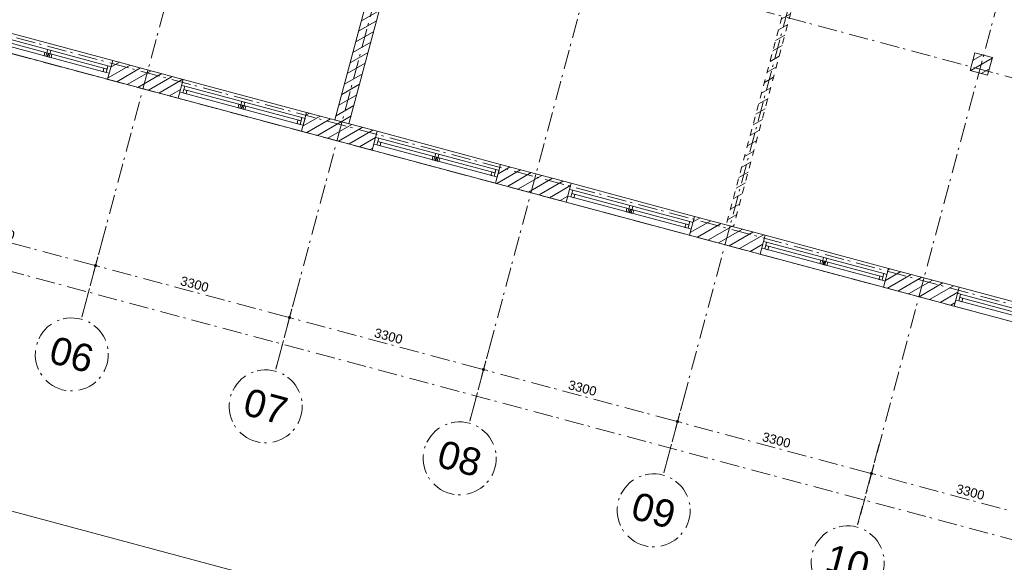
# Model space of a CAD drawing. Header units: millimetres. Extents: x -7616 to 74263, y -35603 to 21987.
# Tile 4 of 48: x 11390 to 27570, y -22838 to -13921. Entities that reach past the tile are written whole.
import ezdxf
from ezdxf.enums import TextEntityAlignment as Align

# ---------------------------------------------------------------- set-up
doc = ezdxf.new("R2010")
doc.units = ezdxf.units.MM
doc.header["$LTSCALE"] = 508
doc.header["$PDMODE"] = 1
doc.header["$PDSIZE"] = -2
doc.linetypes.add('Dash Style-1', pattern=[0.41664, 0.20828, -0.20836])
doc.linetypes.add('Dash Style-6', pattern=[1.04164, 0.625, -0.20828, 0.06943, -0.13893])
doc.layers.get('0').update_dxf_attribs({"lineweight": 0})
doc.layers.get('DEFPOINTS').update_dxf_attribs({"lineweight": 0})
for name, color, linetype, lineweight in [('(00) tekening-stippel dun', 8, 'Dash Style-1', 0), ('(00) tekening-stramien-algemeen', 7, 'Dash Style-6', 0), ('(21) buitenwanden-bestaand', 7, 'Continuous', 0), ('Dimension', 7, 'Continuous', 0), ('None', 7, 'Continuous', 0)]:
    doc.layers.add(name, color=color, linetype=linetype, lineweight=lineweight)
doc.styles.add('Arial', font='Arial.ttf')
doc.styles.add('Helvetica', font='Helvetica')
doc.dimstyles.new('KE __', dxfattribs={"dimtxt": 151.308594, "dimasz": 50.074463, "dimexe": 125, "dimexo": 500, "dimgap": 25, "dimtad": 1, "dimdec": 1, "dimtxsty": 'Helvetica', "dimblk": 'DOT', "dimblk1": 'DOT', "dimblk2": 'DOT', "dimcen": 0, "dimdle": 100, "dimazin": 0, "dimtfac": 0.8, "dimtdec": 1, "dimtix": 1, "dimtmove": 0, "dimatfit": 0, "dimldrblk": 'DOT', "dimfxl": 150, "dimfxlon": 1, "dimfrac": 2, "dimtolj": 1, "dimarcsym": 0})
pattern_1 = [(45, (0, 0), (-89.80256, 89.80256), [])]

# ---------------------------------------------------------------- blocks, each defined once
blk = doc.blocks.new('_Dot')
at = {"color": 0, "linetype": 'ByBlock', "lineweight": -2}
blk.add_line((-0.5, 0), (-1, 0), dxfattribs=at)
at = {"color": 0, "linetype": 'ByBlock', "const_width": 0.5}
blk.add_lwpolyline([(-0.25, 0, 1), (0.25, 0, 1)], format="xyb", close=True, dxfattribs=at)
blk = doc.blocks.new('*D96')
at = {"layer": 'DEFPOINTS', "color": 0, "transparency": 33554687}
for p in [(0, 0), (67930, 0), (0, -7262)]:
    blk.add_point(p, dxfattribs=at)
at = {"layer": 'Dimension', "color": 0, "linetype": 'Continuous', "lineweight": -2, "transparency": 33554687}
for p, q in [((0, -7112), (0, -7387)), ((67930, -7112), (67930, -7387)), ((67880, -7262), (50, -7262))]:
    blk.add_line(p, q, dxfattribs=at)
at = {"layer": 'Dimension', "color": 0, "lineweight": -2, "xscale": 50.07446289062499, "yscale": 50.07446289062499, "zscale": 50.07446289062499, "rotation": 180}
blk.add_blockref('_Dot', (0, -7262), dxfattribs=at)
at = {"layer": 'Dimension', "color": 0, "lineweight": -2, "xscale": 50.07446289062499, "yscale": 50.07446289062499, "zscale": 50.07446289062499}
blk.add_blockref('_Dot', (67930, -7262), dxfattribs=at)
at = {"layer": 'Dimension', "color": 0, "lineweight": 0, "transparency": 33554687, "insert": (33965, -7010), "char_height": 453.9, "attachment_point": 5, "style": 'Helvetica'}
blk.add_mtext('\\A1;67930', dxfattribs=at)
blk = doc.blocks.new('merk a1 plt')
at = {"layer": 'None', "color": 17, "lineweight": 0, "transparency": 33554687, "flags": 128}
for points in [[(0, 320), (2100, 320), (2100, 0), (0, 0)], [(53, 217), (53, 103), (0, 103), (0, 217)], [(53, 217), (2047, 217), (2047, 103), (53, 103)], [(53, 217), (2047, 217), (2047, 160), (53, 160)], [(1076, 217), (1076, 103), (1023, 103), (1023, 217)], [(2100, 217), (2100, 103), (2047, 103), (2047, 217)], [(106, 160), (106, 103), (53, 103), (53, 160)], [(1044, 160), (1044, 103), (991, 103), (991, 160)], [(1109, 160), (1109, 103), (1056, 103), (1056, 160)], [(2047, 160), (2047, 103), (1994, 103), (1994, 160)]]:
    blk.add_lwpolyline(points, close=True, dxfattribs=at)
blk = doc.blocks.new('Group-85-1')
at = {"layer": '(00) tekening-stramien-algemeen', "color": 2, "lineweight": 0, "transparency": 33554687}
for p, q in [((71014, -7200), (-1885, -7200)), ((71038, -10800), (-1886, -10800)), ((71038, -11070), (-1886, -11070))]:
    blk.add_line(p, q, dxfattribs=at)
blk = doc.blocks.new('*D170')
at = {"layer": '(00) tekening-stramien-algemeen', "color": 0, "lineweight": -2, "transparency": 33554687}
for p, q in [((30055, -350), (30055, -625)), ((33355, -350), (33355, -625)), ((33305, -500), (30105, -500))]:
    blk.add_line(p, q, dxfattribs=at)
at = {"layer": 'DEFPOINTS', "color": 0, "transparency": 33554687}
for p in [(30055, 2779), (33355, 2779), (30055, -500)]:
    blk.add_point(p, dxfattribs=at)
at = {"layer": '(00) tekening-stramien-algemeen', "color": 0, "lineweight": -2, "xscale": 50.07446289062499, "yscale": 50.07446289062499, "zscale": 50.07446289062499, "rotation": 180}
blk.add_blockref('_Dot', (30055, -500), dxfattribs=at)
at = {"layer": '(00) tekening-stramien-algemeen', "color": 0, "lineweight": -2, "xscale": 50.07446289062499, "yscale": 50.07446289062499, "zscale": 50.07446289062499}
blk.add_blockref('_Dot', (33355, -500), dxfattribs=at)
at = {"layer": '(00) tekening-stramien-algemeen', "color": 0, "lineweight": 0, "transparency": 33554687, "insert": (31705, -374), "char_height": 151.3, "attachment_point": 5, "style": 'Helvetica'}
blk.add_mtext('\\A1;3300', dxfattribs=at)
blk = doc.blocks.new('*D171')
at = {"layer": '(00) tekening-stramien-algemeen', "color": 0, "lineweight": -2, "transparency": 33554687}
for p, q in [((26755, -350), (26755, -625)), ((30055, -350), (30055, -625)), ((30005, -500), (26805, -500))]:
    blk.add_line(p, q, dxfattribs=at)
at = {"layer": 'DEFPOINTS', "color": 0, "transparency": 33554687}
for p in [(26755, 2779), (30055, 2779), (26755, -500)]:
    blk.add_point(p, dxfattribs=at)
at = {"layer": '(00) tekening-stramien-algemeen', "color": 0, "lineweight": -2, "xscale": 50.07446289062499, "yscale": 50.07446289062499, "zscale": 50.07446289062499, "rotation": 180}
blk.add_blockref('_Dot', (26755, -500), dxfattribs=at)
at = {"layer": '(00) tekening-stramien-algemeen', "color": 0, "lineweight": -2, "xscale": 50.07446289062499, "yscale": 50.07446289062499, "zscale": 50.07446289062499}
blk.add_blockref('_Dot', (30055, -500), dxfattribs=at)
at = {"layer": '(00) tekening-stramien-algemeen', "color": 0, "lineweight": 0, "transparency": 33554687, "insert": (28405, -374), "char_height": 151.3, "attachment_point": 5, "style": 'Helvetica'}
blk.add_mtext('\\A1;3300', dxfattribs=at)
blk = doc.blocks.new('*D172')
at = {"layer": '(00) tekening-stramien-algemeen', "color": 0, "lineweight": -2, "transparency": 33554687}
for p, q in [((23455, -350), (23455, -625)), ((26755, -350), (26755, -625)), ((26705, -500), (23505, -500))]:
    blk.add_line(p, q, dxfattribs=at)
at = {"layer": 'DEFPOINTS', "color": 0, "transparency": 33554687}
for p in [(23455, 2779), (26755, 2779), (23455, -500)]:
    blk.add_point(p, dxfattribs=at)
at = {"layer": '(00) tekening-stramien-algemeen', "color": 0, "lineweight": -2, "xscale": 50.07446289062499, "yscale": 50.07446289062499, "zscale": 50.07446289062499, "rotation": 180}
blk.add_blockref('_Dot', (23455, -500), dxfattribs=at)
at = {"layer": '(00) tekening-stramien-algemeen', "color": 0, "lineweight": -2, "xscale": 50.07446289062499, "yscale": 50.07446289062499, "zscale": 50.07446289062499}
blk.add_blockref('_Dot', (26755, -500), dxfattribs=at)
at = {"layer": '(00) tekening-stramien-algemeen', "color": 0, "lineweight": 0, "transparency": 33554687, "insert": (25105, -374), "char_height": 151.3, "attachment_point": 5, "style": 'Helvetica'}
blk.add_mtext('\\A1;3300', dxfattribs=at)
blk = doc.blocks.new('*D173')
at = {"layer": '(00) tekening-stramien-algemeen', "color": 0, "lineweight": -2, "transparency": 33554687}
for p, q in [((20155, -350), (20155, -625)), ((23455, -350), (23455, -625)), ((23405, -500), (20205, -500))]:
    blk.add_line(p, q, dxfattribs=at)
at = {"layer": 'DEFPOINTS', "color": 0, "transparency": 33554687}
for p in [(20155, 2779), (23455, 2779), (20155, -500)]:
    blk.add_point(p, dxfattribs=at)
at = {"layer": '(00) tekening-stramien-algemeen', "color": 0, "lineweight": -2, "xscale": 50.07446289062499, "yscale": 50.07446289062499, "zscale": 50.07446289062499, "rotation": 180}
blk.add_blockref('_Dot', (20155, -500), dxfattribs=at)
at = {"layer": '(00) tekening-stramien-algemeen', "color": 0, "lineweight": -2, "xscale": 50.07446289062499, "yscale": 50.07446289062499, "zscale": 50.07446289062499}
blk.add_blockref('_Dot', (23455, -500), dxfattribs=at)
at = {"layer": '(00) tekening-stramien-algemeen', "color": 0, "lineweight": 0, "transparency": 33554687, "insert": (21805, -374), "char_height": 151.3, "attachment_point": 5, "style": 'Helvetica'}
blk.add_mtext('\\A1;3300', dxfattribs=at)
blk = doc.blocks.new('*D174')
at = {"layer": '(00) tekening-stramien-algemeen', "color": 0, "lineweight": -2, "transparency": 33554687}
for p, q in [((16855, -350), (16855, -625)), ((20155, -350), (20155, -625)), ((20105, -500), (16905, -500))]:
    blk.add_line(p, q, dxfattribs=at)
at = {"layer": 'DEFPOINTS', "color": 0, "transparency": 33554687}
for p in [(16855, 2779), (20155, 2779), (16855, -500)]:
    blk.add_point(p, dxfattribs=at)
at = {"layer": '(00) tekening-stramien-algemeen', "color": 0, "lineweight": -2, "xscale": 50.07446289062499, "yscale": 50.07446289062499, "zscale": 50.07446289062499, "rotation": 180}
blk.add_blockref('_Dot', (16855, -500), dxfattribs=at)
at = {"layer": '(00) tekening-stramien-algemeen', "color": 0, "lineweight": -2, "xscale": 50.07446289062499, "yscale": 50.07446289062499, "zscale": 50.07446289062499}
blk.add_blockref('_Dot', (20155, -500), dxfattribs=at)
at = {"layer": '(00) tekening-stramien-algemeen', "color": 0, "lineweight": 0, "transparency": 33554687, "insert": (18505, -374), "char_height": 151.3, "attachment_point": 5, "style": 'Helvetica'}
blk.add_mtext('\\A1;3300', dxfattribs=at)
blk = doc.blocks.new('*D175')
at = {"layer": '(00) tekening-stramien-algemeen', "color": 0, "lineweight": -2, "transparency": 33554687}
for p, q in [((13555, -350), (13555, -625)), ((16855, -350), (16855, -625)), ((16805, -500), (13605, -500))]:
    blk.add_line(p, q, dxfattribs=at)
at = {"layer": 'DEFPOINTS', "color": 0, "transparency": 33554687}
for p in [(13555, 2779), (16855, 2779), (13555, -500)]:
    blk.add_point(p, dxfattribs=at)
at = {"layer": '(00) tekening-stramien-algemeen', "color": 0, "lineweight": -2, "xscale": 50.07446289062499, "yscale": 50.07446289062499, "zscale": 50.07446289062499, "rotation": 180}
blk.add_blockref('_Dot', (13555, -500), dxfattribs=at)
at = {"layer": '(00) tekening-stramien-algemeen', "color": 0, "lineweight": -2, "xscale": 50.07446289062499, "yscale": 50.07446289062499, "zscale": 50.07446289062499}
blk.add_blockref('_Dot', (16855, -500), dxfattribs=at)
at = {"layer": '(00) tekening-stramien-algemeen', "color": 0, "lineweight": 0, "transparency": 33554687, "insert": (15205, -374), "char_height": 151.3, "attachment_point": 5, "style": 'Helvetica'}
blk.add_mtext('\\A1;3300', dxfattribs=at)
blk = doc.blocks.new('00-stramienbol')
at = {"layer": '(00) tekening-stramien-algemeen', "color": 2, "lineweight": 0, "transparency": 33554687, "flags": 128}
blk.add_lwpolyline([(0, 600), (59, 597), (117, 588), (174, 574), (230, 554), (283, 529), (333, 499), (381, 464), (424, 424), (464, 381), (499, 333), (529, 283), (554, 230), (574, 174), (588, 117), (597, 59), (600, 0), (597, -59), (588, -117), (574, -174), (554, -230), (529, -283), (499, -333), (464, -381), (424, -424), (381, -464), (333, -499), (283, -529), (230, -554), (174, -574), (117, -588), (59, -597), (0, -600), (-59, -597), (-117, -588), (-174, -574), (-230, -554), (-283, -529), (-333, -499), (-381, -464), (-424, -424), (-464, -381), (-499, -333), (-529, -283), (-554, -230), (-574, -174), (-588, -117), (-597, -59), (-600, 0), (-597, 59), (-588, 117), (-574, 174), (-554, 230), (-529, 283), (-499, 333), (-464, 381), (-424, 424), (-381, 464), (-333, 499), (-283, 529), (-230, 554), (-174, 574), (-117, 588), (-59, 597)], close=True, dxfattribs=at)
at = {"layer": '(00) tekening-stramien-algemeen', "color": 7, "linetype": 'Continuous', "lineweight": 0, "transparency": 33554687}
for p in [(0, 600), (-600, 0), (0, 0), (600, 0), (0, -600)]:
    blk.add_point(p, dxfattribs=at)
at = {"layer": '(00) tekening-stramien-algemeen', "color": 2, "transparency": 33554687, "style": 'Arial'}
blk.add_attdef('hoofdveld', text='', height=453, dxfattribs=at).set_placement((0, 0), align=Align.MIDDLE_CENTER)
at = {"layer": 'None', "color": 0, "flags": 1}
for tag, p in [('subveld_1', (-600, -1416)), ('subveld_2', (-600, -2231))]:
    blk.add_attdef(tag, p, '', height=453, dxfattribs=at)
blk = doc.blocks.new('*D182')
at = {"layer": '(00) tekening-stramien-algemeen', "color": 0, "lineweight": -2, "transparency": 33554687}
for p, q in [((67660, -14379), (67660, -14654)), ((67610, -14529), (-220, -14529)), ((-270, -14579), (-270, -14654))]:
    blk.add_line(p, q, dxfattribs=at)
at = {"layer": 'DEFPOINTS', "color": 0, "transparency": 33554687}
for p in [(67660, -11070), (-270, -14079), (-270, -14529)]:
    blk.add_point(p, dxfattribs=at)
at = {"layer": '(00) tekening-stramien-algemeen', "color": 0, "lineweight": -2, "xscale": 50.07446289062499, "yscale": 50.07446289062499, "zscale": 50.07446289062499, "rotation": 180}
blk.add_blockref('_Dot', (-270, -14529), dxfattribs=at)
at = {"layer": '(00) tekening-stramien-algemeen', "color": 0, "lineweight": -2, "xscale": 50.07446289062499, "yscale": 50.07446289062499, "zscale": 50.07446289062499}
blk.add_blockref('_Dot', (67660, -14529), dxfattribs=at)
at = {"layer": '(00) tekening-stramien-algemeen', "color": 0, "lineweight": 0, "transparency": 33554687, "insert": (33695, -14428), "char_height": 151.3, "attachment_point": 5, "style": 'Helvetica'}
blk.add_mtext('\\A1;67930', dxfattribs=at)
blk = doc.blocks.new('blok B 03')
at = {"layer": '(00) tekening-stippel dun', "linetype": 'Continuous', "lineweight": 0, "transparency": 33554687}
h = blk.add_hatch(dxfattribs=at)
h.set_pattern_fill('Brick', style=0, pattern_type=2)
h.set_pattern_definition(pattern_1)
h.paths.add_polyline_path([(26962.6, 8920.02), (27087.56, 8920.02), (27087.56, 320), (26962.6, 320)])
at = {"layer": '(21) buitenwanden-bestaand', "linetype": 'Continuous', "lineweight": 0, "transparency": 33554687}
h = blk.add_hatch(dxfattribs=at)
h.set_pattern_fill('Brick', style=0, pattern_type=2)
h.set_pattern_definition(pattern_1)
h.paths.add_polyline_path([(20544.56, 320.01), (20544.56, 8620.08), (20304.57, 8620.08), (20304.57, 320.01)])
h = blk.add_hatch(dxfattribs=at)
h.set_pattern_fill('Brick', style=0, pattern_type=2)
h.set_pattern_definition(pattern_1)
h.paths.add_polyline_path([(30175.01, 4109.22), (30475.01, 4109.22), (30475.01, 3809.22), (30175.01, 3809.22)])
h = blk.add_hatch(dxfattribs=at)
h.set_pattern_fill('Brick', style=0, pattern_type=2)
h.set_pattern_definition(pattern_1)
h.paths.add_polyline_path([(16524.64, 320), (17724.64, 320), (17724.64, 0), (16524.64, 0)])
h = blk.add_hatch(dxfattribs=at)
h.set_pattern_fill('Brick', style=0, pattern_type=2)
h.set_pattern_definition(pattern_1)
h.paths.add_polyline_path([(19824.64, 320), (21024.64, 320), (21024.64, 0), (19824.64, 0)])
h = blk.add_hatch(dxfattribs=at)
h.set_pattern_fill('Brick', style=0, pattern_type=2)
h.set_pattern_definition(pattern_1)
h.paths.add_polyline_path([(23124.64, 320), (24324.64, 320), (24324.64, 0), (23124.64, 0)])
h = blk.add_hatch(dxfattribs=at)
h.set_pattern_fill('Brick', style=0, pattern_type=2)
h.set_pattern_definition(pattern_1)
h.paths.add_polyline_path([(26424.64, 320), (27624.64, 320), (27624.64, 0), (26424.64, 0)])
h = blk.add_hatch(dxfattribs=at)
h.set_pattern_fill('Brick', style=0, pattern_type=2)
h.set_pattern_definition(pattern_1)
h.paths.add_polyline_path([(29724.64, 320), (30924.64, 320), (30924.64, 0), (29724.64, 0)])
at = {"layer": '(00) tekening-stippel dun', "color": 2, "lineweight": 0, "transparency": 33554687, "flags": 128}
blk.add_lwpolyline([(26962.6, 8920.02), (27087.56, 8920.02), (27087.56, 320), (26962.6, 320)], close=True, dxfattribs=at)
at = {"layer": '(21) buitenwanden-bestaand', "color": 1, "lineweight": 0, "transparency": 33554687, "flags": 128}
for points in [[(20544.56, 320.01), (20544.56, 8620.08), (20304.57, 8620.08), (20304.57, 320.01)], [(30175.01, 4109.22), (30475.01, 4109.22), (30475.01, 3809.22), (30175.01, 3809.22)], [(16524.64, 320), (17724.64, 320), (17724.64, 0), (16524.64, 0)], [(19824.64, 320), (21024.64, 320), (21024.64, 0), (19824.64, 0)], [(23124.64, 320), (24324.64, 320), (24324.64, 0), (23124.64, 0)], [(26424.64, 320), (27624.64, 320), (27624.64, 0), (26424.64, 0)], [(29724.64, 320), (30924.64, 320), (30924.64, 0), (29724.64, 0)]]:
    blk.add_lwpolyline(points, close=True, dxfattribs=at)
at = {"layer": 'None', "color": 17, "transparency": 33554687}
for p in [(14424.64, 0), (17724.64, 0), (21024.64, 0), (24324.64, 0), (27624.64, 0), (30924.64, 0)]:
    blk.add_blockref('merk a1 plt', p, dxfattribs=at)
at = {"layer": 'Dimension', "color": 17, "linetype": 'Continuous', "lineweight": 0, "transparency": 33554687}
dim = blk.add_linear_dim(base=(0, -7262.03), p1=(67930, 0), p2=(0, 0), dimstyle='KE __', override={"dimtxt": 453.925781, "dimgap": 25, "dimdec": 0, "dimpost": '<>', "dimtxsty": 'Helvetica', "dimtmove": 2}, dxfattribs=at)
dim.commit()
dim.dimension.update_dxf_attribs({"geometry": '*D96', "text_midpoint": (33965, -7010.07)})
blk = doc.blocks.new('stramien langs gevel blok B')
at = {"layer": '(00) tekening-stramien-algemeen', "color": 2, "lineweight": 0, "transparency": 33554687}
for p, q in [((16855, 0), (16855, -1411.2)), ((20155, 0), (20155, -1411.2)), ((23455, 0), (23455, -1411.2)), ((26755, 0), (26755, -1411.2)), ((30055, 0), (30055, -1411.2))]:
    blk.add_line(p, q, dxfattribs=at)
at = {"layer": '(00) tekening-stramien-algemeen', "color": 2}
ref = blk.add_blockref('00-stramienbol', (16855, -2011.2), dxfattribs=dict(at, rotation=180))
ref.add_attrib('hoofdveld', '06', dxfattribs={"color": 2, "transparency": 33554687, "height": 453.1, "style": 'Arial'}).set_placement((16855, -2011.2), align=Align.MIDDLE_CENTER)
ref = blk.add_blockref('00-stramienbol', (20155, -2011.2), dxfattribs=dict(at, rotation=180))
ref.add_attrib('hoofdveld', '07', dxfattribs={"color": 2, "transparency": 33554687, "height": 453.1, "style": 'Arial'}).set_placement((20155, -2011.2), align=Align.MIDDLE_CENTER)
ref = blk.add_blockref('00-stramienbol', (23455, -2011.2), dxfattribs=dict(at, rotation=180))
ref.add_attrib('hoofdveld', '08', dxfattribs={"color": 2, "transparency": 33554687, "height": 453.1, "style": 'Arial'}).set_placement((23455, -2011.2), align=Align.MIDDLE_CENTER)
ref = blk.add_blockref('00-stramienbol', (26755, -2011.2), dxfattribs=dict(at, rotation=180))
ref.add_attrib('hoofdveld', '09', dxfattribs={"color": 2, "transparency": 33554687, "height": 453.1, "style": 'Arial'}).set_placement((26755, -2011.2), align=Align.MIDDLE_CENTER)
ref = blk.add_blockref('00-stramienbol', (30055, -2011.2), dxfattribs=dict(at, rotation=180))
ref.add_attrib('hoofdveld', '10', dxfattribs={"color": 2, "transparency": 33554687, "height": 453.1, "style": 'Arial'}).set_placement((30055, -2011.2), align=Align.MIDDLE_CENTER)
at = {"layer": '(00) tekening-stramien-algemeen', "color": 2, "lineweight": 0, "transparency": 33554687}
for base, p1, p2, picture, middle in [((13555, -500), (16855, 2778.8), (13555, 2778.8), '*D175', (15205, -374.3)), ((16855, -500), (20155, 2778.8), (16855, 2778.8), '*D174', (18505, -374.3)), ((20155, -500), (23455, 2778.8), (20155, 2778.8), '*D173', (21805, -374.3)), ((23455, -500), (26755, 2778.8), (23455, 2778.8), '*D172', (25105, -374.3)), ((26755, -500), (30055, 2778.8), (26755, 2778.8), '*D171', (28405, -374.3)), ((30055, -500), (33355, 2778.8), (30055, 2778.8), '*D170', (31705, -374.3))]:
    dim = blk.add_linear_dim(base=base, p1=p1, p2=p2, dimstyle='KE __', override={"dimgap": 50, "dimdec": 0, "dimpost": '<>', "dimtxsty": 'Helvetica', "dimtmove": 2}, dxfattribs=at)
    dim.commit()
    dim.dimension.update_dxf_attribs({"geometry": picture, "text_midpoint": middle})
blk = doc.blocks.new('Stramien blok B')
at = {"layer": '(00) tekening-stramien-algemeen', "color": 2, "lineweight": 0, "transparency": 33554687}
for p, q in [((16855, 1407.7), (16855, -14990)), ((20155, 1407.7), (20155, -14990)), ((23455, 1407.7), (23455, -14990)), ((26755, 1407.7), (26755, -14990)), ((30055, 1407.7), (30055, -14990))]:
    blk.add_line(p, q, dxfattribs=at)
at = {"layer": 'None', "color": 17, "transparency": 33554687}
for name, p in [('Group-85-1', (0, 0)), ('stramien langs gevel blok B', (0, -13578.9))]:
    blk.add_blockref(name, p, dxfattribs=at)
at = {"layer": '(00) tekening-stramien-algemeen', "color": 2, "lineweight": 0, "transparency": 33554687}
dim = blk.add_linear_dim(base=(-270, -14528.9), p1=(67660, -11070), p2=(-270, -14078.9), dimstyle='KE __', override={"dimgap": 25, "dimdec": 0, "dimpost": '<>', "dimtxsty": 'Helvetica', "dimtmove": 2}, dxfattribs=at)
dim.commit()
dim.dimension.update_dxf_attribs({"geometry": '*D182', "text_midpoint": (33695, -14428.2)})

msp = doc.modelspace()

# ---------------------------------------------------------------- block references
at = {"layer": 'None', "color": 17, "transparency": 33554687}
for name, p, rotation in [('Stramien blok B', (0, 0), 344.9999645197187), ('blok B 03', (-3126, -10623), 344.9999999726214)]:
    msp.add_blockref(name, p, dxfattribs=dict(at, rotation=rotation))

doc.saveas('drawing.dxf')
